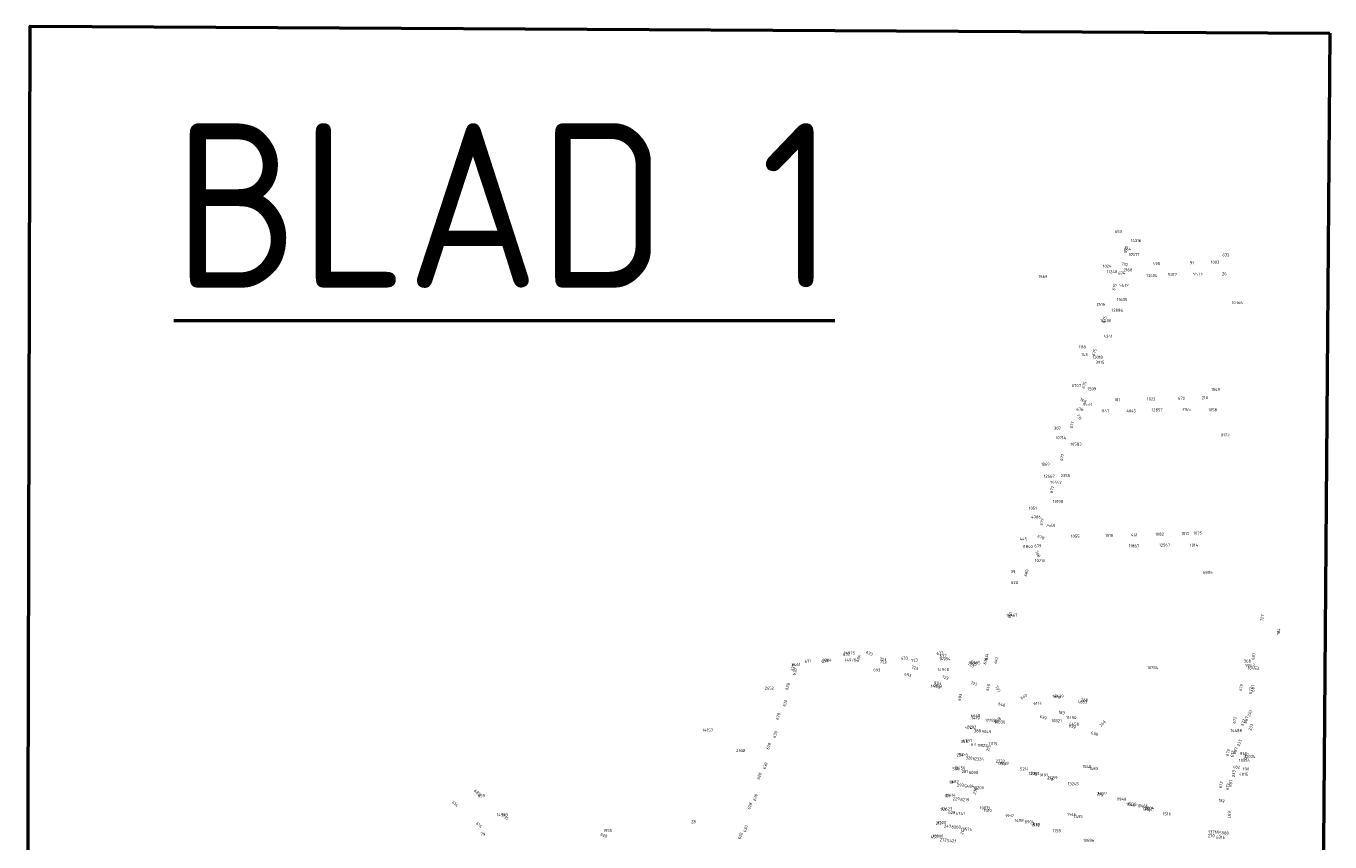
# Model space of a CAD drawing. Header units: metres. Extents: x 0 to 94175, y 0 to 466755.
# Tile 9 of 9: x 93383 to 94175, y 466204 to 466700. Entities that reach past the tile are written whole.
import ezdxf

# ---------------------------------------------------------------- set-up
doc = ezdxf.new("R2010")
doc.units = ezdxf.units.M
for name, color, linetype in [('120060_GRAS_RAND_BEPL_MText', 7, 'CONTINUOUS'), ('120070_GRAS_RAND_VERH_MText', 7, 'CONTINUOUS'), ('141020_OPGAHEESTR_RAND_GRASVERH_MText', 7, 'CONTINUOUS'), ('OEG_CAD_BOOM_POELGEEST_2023-0116_MText', 7, 'CONTINUOUS'), ('OEG_GV_BOSPANTSOEN_POELGEEST_IB_2023-0115_MText', 7, 'CONTINUOUS'), ('OEG_GV_GRAS_POELGEEST_IB_2023-0115_MText', 7, 'CONTINUOUS'), ('OEG_GV_HAAG_POELGEEST_IB_2023-0115_MText', 7, 'CONTINUOUS'), ('OEG_GV_HALFVERHARDING_POELGEEST_2023-0116_MText', 7, 'CONTINUOUS'), ('OEG_GV_OPGAANDE HEESTERS_POELGEEST_IB_2023-0115_MText', 7, 'CONTINUOUS')]:
    doc.layers.add(name, color=color, linetype=linetype)
doc.layers.add('Kader_A0', color=4, linetype='CONTINUOUS', lineweight=50)
doc.styles.add('Leiden', font='isocp.shx')

msp = doc.modelspace()

# ---------------------------------------------------------------- linework, layer by layer
at = {"layer": 'Kader_A0', "flags": 128}
msp.add_lwpolyline([(94175.19, 466695.59), (94166.12, 465552.95), (93451.27, 465562.4), (93449.61, 465747.7), (93382.65, 465743.38), (93385.21, 466699.98)], close=True, dxfattribs=at)

# ---------------------------------------------------------------- texts
at = {"layer": '120060_GRAS_RAND_BEPL_MText', "color": 0, "char_height": 1.8, "attachment_point": 8, "style": 'Leiden'}
for s, insert, rotation in [('184', (94144.9, 466331.52), 82.73297), ('260', (94009.32, 466291.13), 340.08456), ('260', (94025.99, 466289.11), 357.85811), ('183', (94012.01, 466281.47), 351.16489), ('233', (94127.27, 466281.53), 70.44861), ('260', (94037.58, 466275.04), 45.67528), ('233', (94127.99, 466273.13), 70.27572), ('233', (94120.9, 466263.6), 70.44861), ('233', (94122.89, 466255.37), 275.51334), ('233', (94117.54, 466245.11), 85.06621), ('182', (94109.21, 466227.85), 346.66064)]:
    msp.add_mtext(s, dxfattribs=dict(at, insert=insert, rotation=rotation))
at = {"layer": '120070_GRAS_RAND_VERH_MText', "color": 0, "char_height": 1.8, "attachment_point": 8, "style": 'Leiden'}
for s, insert, rotation in [('673', (94052.04, 466563.73), 72.93087), ('752', (94050.34, 466554.12), 347.82287), ('674', (94048.7, 466548.75), 1.24026), ('675', (94045.07, 466541.04), 72.86677), ('675', (94038.93, 466521.14), 72.86677), ('675', (94032.8, 466501.25), 72.86677), ('675', (94026.66, 466481.35), 72.8671), ('748', (94024.74, 466471.44), 333.79605), ('676', (94023.26, 466465.98), 0.28594), ('677', (94019.21, 466457.05), 72.89618), ('731', (94021.91, 466461.74), 296.39277), ('677', (94013.16, 466437.38), 72.89618), ('677', (94007.1, 466417.71), 72.89618), ('677', (94001.05, 466398.03), 72.89618), ('678', (93999.23, 466388.23), 338.80223), ('679', (93997.72, 466382.83), 1.55772), ('708', (93996.81, 466378.42), 296.39915), ('680', (93991.53, 466367.01), 72.8769), ('681', (93981.71, 466341.4), 72.89083), ('727', (94134.9, 466339.86), 81.72482), ('631', (93857.9, 466312.82), 9.44584), ('630', (93868.36, 466312.79), 11.20171), ('632', (93881.34, 466316.97), 6.7949), ('686', (93889.44, 466314.98), 67.62693), ('633', (93894.96, 466317.63), 335.48654), ('723', (93903.4, 466313.75), 352.91687), ('633', (93916.62, 466314.57), 1.41785), ('723', (93922.81, 466313.29), 10.38165), ('633', (93938.28, 466317.61), 7.96061), ('637', (93940.08, 466315.89), 359.32695), ('636', (93966.71, 466313.47), 73.03498), ('634', (93967.33, 466316.12), 73.00163), ('641', (93973.11, 466313.81), 72.98484), ('687', (94129.69, 466316.33), 77.1111), ('629', (93849.63, 466309.68), 78.46701), ('630', (93850.81, 466306.92), 72.253), ('693', (93899.77, 466307.36), 356.93607), ('723', (93903.55, 466312.17), 352.89609), ('693', (93918.4, 466304.43), 344.75349), ('723', (93922.59, 466308.69), 343.1034), ('723', (93956.47, 466310.68), 327.52106), ('635', (93958.22, 466311.76), 325.93794), ('628', (93846.37, 466298.04), 72.52301), ('693', (93935.99, 466297.62), 332.56276), ('693', (93936.47, 466299.45), 341.84965), ('723', (93941.13, 466302.81), 342.44164), ('723', (93958.58, 466299.15), 342.7702), ('640', (93968.22, 466297.42), 72.91905), ('737', (93972.47, 466296.36), 296.36966), ('672', (94122, 466297.38), 79.13934), ('687', (94129.31, 466297.1), 87.58944), ('693', (93951.19, 466291.41), 73.54477), ('640', (93989.51, 466291.24), 29.47998), ('672', (94127.94, 466295.68), 85.92393), ('630', (93844.81, 466287.83), 72.55775), ('640', (93975.44, 466286.4), 342.62339), ('628', (93840.64, 466279.85), 72.52301), ('639', (94000.63, 466278.54), 342.56042), ('639', (94018.31, 466272.98), 342.56042), ('672', (94118.2, 466277.59), 79.13934), ('672', (94123.27, 466276.06), 71.31889), ('687', (94125.19, 466277.59), 72.08417), ('630', (93838.81, 466268.73), 72.55775), ('638', (94031.87, 466268.69), 342.70198), ('628', (93834.91, 466261.66), 72.52301), ('672', (94114.02, 466257.87), 77.8508), ('687', (94118.54, 466258.82), 69.71645), ('630', (93832.81, 466249.64), 72.55775), ('672', (94116.85, 466257.07), 82.25966), ('628', (93829.19, 466243.48), 72.52301), ('685', (93656.4, 466233.03), 318.38459), ('672', (94109.75, 466238.16), 76.73379), ('672', (94113.94, 466237.11), 77.39165), ('687', (94115.79, 466239.19), 80.92555), ('614', (93642.85, 466226.14), 318.73421), ('628', (93823.46, 466225.29), 72.52301), ('630', (93826.81, 466230.54), 72.55775), ('735', (93673.35, 466218.09), 319.15648), ('687', (94113.11, 466220.16), 270.47248), ('614', (93657.48, 466213.31), 318.73421), ('630', (93820.81, 466211.45), 72.55775), ('628', (93733.61, 466206.8), 340.29631), ('628', (93817.73, 466207.1), 72.52301)]:
    msp.add_mtext(s, dxfattribs=dict(at, insert=insert, rotation=rotation))
at = {"layer": '141020_OPGAHEESTR_RAND_GRASVERH_MText', "color": 0, "char_height": 1.8, "attachment_point": 8, "style": 'Leiden'}
for s, insert, rotation in [('198', (93974.03, 466277.19), 36.56829), ('215', (93968.61, 466260.43), 72.48986), ('217', (93975.95, 466250.24), 343.25864), ('235', (93995.14, 466244.29), 342.35299), ('218', (94004.85, 466241.22), 342.6303), ('236', (93960.38, 466234.3), 72.54052), ('219', (94035.16, 466231.59), 342.37298), ('244', (94054.33, 466225.52), 342.21103), ('214', (94063.97, 466222.47), 342.65163), ('247', (93952.72, 466210.02), 72.52584)]:
    msp.add_mtext(s, dxfattribs=dict(at, insert=insert, rotation=rotation))
at = {"layer": 'Kader_A0', "insert": (93472.54, 466640.87), "char_height": 100, "width": 413.9943, "attachment_point": 1, "style": 'Leiden'}
msp.add_mtext('{\\LBLAD 1}', dxfattribs=at)
at = {"layer": 'OEG_CAD_BOOM_POELGEEST_2023-0116_MText', "color": 0, "char_height": 1.8, "style": 'Leiden'}
for s, insert, attachment_point in [('10577', (94052.82, 466561.03), 4), ('11248', (94039.59, 466550.54), 4), ('13604', (94063.57, 466548.23), 4), ('5317', (94076.88, 466548.8), 4), ('5573', (94092.01, 466549.14), 4), ('5432', (94047.12, 466542.24), 4), ('2516', (94033.37, 466530.67), 4), ('11635', (94045.69, 466533.61), 4), ('10366', (94115.53, 466531.7), 4), ('12886', (94042.5, 466527.13), 4), ('4241', (94037.65, 466511.26), 4), ('143', (94024.01, 466500.12), 4), ('3915', (94032.77, 466495.43), 4), ('6767', (94018.29, 466481.32), 4), ('1509', (94027.82, 466479.27), 4), ('4045', (94051.52, 466465.91), 4), ('12857', (94066.79, 466466.47), 4), ('3145', (94085.2, 466466.79), 4), ('10714', (94008.47, 466449.54), 4), ('8122', (94108.9, 466451.21), 4), ('10583', (94017.5, 466445.62), 4), ('12667', (94001.28, 466426.16), 4), ('2355', (94011.59, 466426.5), 4), ('13198', (94006.72, 466410.71), 4), ('4786', (93993.64, 466401.27), 4), ('7569', (94002.36, 466396.03), 4), ('11840', (93988.19, 466383.38), 4), ('11867', (94052.86, 466383.76), 4), ('12567', (94071.36, 466384.25), 4), ('10210', (93995.86, 466374.75), 4), ('620', (93981.38, 466361.42), 4), ('6886', (94098.04, 466367.66), 4), ('368', (94122.84, 466313.64), 4), ('9043', (94123.76, 466311.08), 4), ('10453', (94125.25, 466309.29), 4), ('6113', (93995.02, 466287.96), 4), ('4853', (94021.83, 466288.79), 4), ('6648', (93956.87, 466280.47), 4), ('12280', (93965.58, 466277.63), 4), ('11450', (94014.78, 466279.26), 4), ('6458', (94016.76, 466275.28), 4), ('8202', (93954.65, 466273.52), 4), ('9049', (93963.44, 466270.7), 4), ('6737', (93952.06, 466265.21), 4), ('11922', (93960.88, 466262.38), 4), ('9755', (93949.41, 466256.92), 4), ('12334', (93958.23, 466254.13), 4), ('2732', (93972.06, 466252.75), 4), ('10554', (94119.9, 466253.3), 4), ('8135', (94120.55, 466257.52), 4), ('13034', (94123.16, 466255.62), 4), ('13456', (93946.81, 466248.65), 4), ('8098', (93955.64, 466245.81), 4), ('5214', (93986.79, 466248.05), 4), ('9192', (93998.67, 466244.35), 4), ('11159', (94003.69, 466242.7), 4), ('402', (94118.38, 466248.16), 8), ('4815', (94119.99, 466244.79), 4), ('190', (94122.28, 466247.99), 4), ('1682', (93944.26, 466240.27), 4), ('5484', (93953.06, 466237.51), 4), ('13245', (94015.82, 466238.97), 4), ('11414', (93941.66, 466232.04), 4), ('8219', (93950.53, 466229.32), 4), ('6097', (94034, 466233.2), 4), ('9948', (94045.57, 466229.64), 4), ('13623', (93939, 466223.73), 4), ('4741', (93947.75, 466221.01), 4), ('10031', (93962.41, 466224.32), 4), ('3932', (93977.57, 466219.61), 4), ('10466', (94057.95, 466225.63), 4), ('2094', (94062.69, 466224.15), 4), ('1516', (94073.64, 466220.72), 4), ('3520', (93936.35, 466215.52), 4), ('8260', (93945.13, 466212.68), 4), ('8904', (93989.56, 466215.86), 4), ('539', (93994.66, 466214.18), 4), ('13300', (93933.68, 466207.26), 4), ('5423', (93942.45, 466204.38), 4), ('1158', (94006.69, 466210.41), 4), ('10686', (94025.14, 466204.65), 4), ('270', (94103.05, 466206.47), 8), ('6316', (94106.07, 466206.5), 4), ('5980', (94107.93, 466209.13), 4)]:
    msp.add_mtext(s, dxfattribs=dict(at, insert=insert, attachment_point=attachment_point))
at = {"layer": 'OEG_GV_BOSPANTSOEN_POELGEEST_IB_2023-0115_MText', "color": 0, "insert": (94104.66, 466209.73), "char_height": 1.8, "attachment_point": 5, "style": 'Leiden'}
msp.add_mtext('13766', dxfattribs=at)
at = {"layer": 'OEG_GV_GRAS_POELGEEST_IB_2023-0115_MText', "color": 0, "char_height": 1.8, "attachment_point": 5, "style": 'Leiden'}
for s, insert in [('14316', (94057.32, 466569.48)), ('264', (94052.22, 466564.31)), ('2168', (94052.42, 466551.66)), ('1569', (94000.73, 466547.54)), ('14400', (94038.85, 466520.72)), ('13018', (94034.05, 466498.53)), ('9533', (94027.77, 466469.85)), ('14442', (94008.69, 466422.43)), ('14467', (93981.87, 466341.55)), ('14975', (93883.11, 466318.55)), ('14978', (93883.73, 466314.3)), ('14994', (93941.12, 466314.99)), ('14948', (93940.19, 466308.46)), ('14995', (93959.34, 466312.63)), ('10284', (94067.48, 466309.67)), ('14953', (93935.99, 466298.38)), ('2652', (93834.44, 466297.18)), ('14429', (94009.97, 466292.31)), ('10821', (94009, 466277.38)), ('14157', (93797.03, 466271.65)), ('14488', (94118.25, 466271.45)), ('2300', (93816.94, 466259.19)), ('859', (93659.39, 466231.74)), ('14993', (93672.14, 466220.17)), ('1955', (93736.19, 466210.64)), ('28', (93788.38, 466215.91)), ('79', (93660.34, 466208.3))]:
    msp.add_mtext(s, dxfattribs=dict(at, insert=insert))
at = {"layer": 'OEG_GV_HAAG_POELGEEST_IB_2023-0115_MText', "color": 0, "char_height": 1.8, "attachment_point": 5, "style": 'Leiden'}
for s, insert in [('653', (94046.65, 466574.95)), ('632', (94111.98, 466560.8)), ('1024', (94039.79, 466553.92)), ('498', (94069.71, 466555.45)), ('91', (94091.25, 466555.95)), ('1003', (94105.39, 466556.31)), ('26', (94110.94, 466549.25)), ('1118', (94024.61, 466504.77)), ('181', (94045.91, 466472.66)), ('1022', (94066.52, 466473.14)), ('672', (94084.99, 466473.54)), ('218', (94099.2, 466473.89)), ('1049', (94105.68, 466478.9)), ('1147', (94038.56, 466465.82)), ('1058', (94103.91, 466466.53)), ('307', (94009.53, 466455.3)), ('1069', (94002.24, 466433.43)), ('1051', (93994.59, 466406.67)), ('445', (93988.85, 466387.94)), ('1055', (94020.37, 466389.63)), ('1018', (94041.03, 466390.09)), ('461', (94056.29, 466390.48)), ('1082', (94071.64, 466390.88)), ('1015', (94087.3, 466391.28)), ('1075', (94094.87, 466391.55)), ('1014', (94092.55, 466384.22)), ('39', (93982.56, 466368.18)), ('1419', (93959.83, 466279)), ('524', (93955.6, 466272.94)), ('388', (93961, 466271.21)), ('348', (93953.02, 466264.77)), ('63', (93958.44, 466263)), ('234', (93950.4, 466256.47)), ('320', (93955.84, 466254.74)), ('586', (93947.81, 466248.17)), ('281', (93953.25, 466246.43)), ('1545', (94027.5, 466249.51)), ('1483', (94031.53, 466248.33)), ('51', (93945.18, 466239.86)), ('293', (93950.63, 466238.14)), ('101', (93942.58, 466231.6)), ('229', (93948.01, 466229.85)), ('151', (93939.96, 466223.26)), ('628', (93945.41, 466221.56)), ('1510', (93967.2, 466222.79)), ('1546', (94018.22, 466220.41)), ('1495', (94022.26, 466219.15)), ('212', (93937.37, 466214.99)), ('243', (93942.8, 466213.3)), ('1498', (93986.26, 466216.74)), ('1532', (93996.21, 466213.91)), ('457', (93934.75, 466206.71)), ('272', (93940.15, 466204.98))]:
    msp.add_mtext(s, dxfattribs=dict(at, insert=insert))
at = {"layer": 'OEG_GV_HALFVERHARDING_POELGEEST_2023-0116_MText', "color": 0, "char_height": 1.8, "attachment_point": 5, "style": 'Leiden'}
for s, insert in [('9304', (93869.46, 466314.18)), ('8461', (93850.61, 466311.53))]:
    msp.add_mtext(s, dxfattribs=dict(at, insert=insert))
at = {"layer": 'OEG_GV_OPGAANDE HEESTERS_POELGEEST_IB_2023-0115_MText', "color": 0, "char_height": 1.8, "attachment_point": 5, "style": 'Leiden'}
for s, insert in [('10836', (93974.57, 466276.62)), ('11115', (93970.34, 466263.39)), ('12838', (93976.53, 466251.46)), ('12093', (93995.29, 466245.31)), ('10200', (93961.61, 466236.62)), ('11538', (94054.49, 466226.59)), ('11032', (94064.36, 466223.82)), ('13574', (93954.26, 466211.31))]:
    msp.add_mtext(s, dxfattribs=dict(at, insert=insert))

doc.saveas('drawing.dxf')
